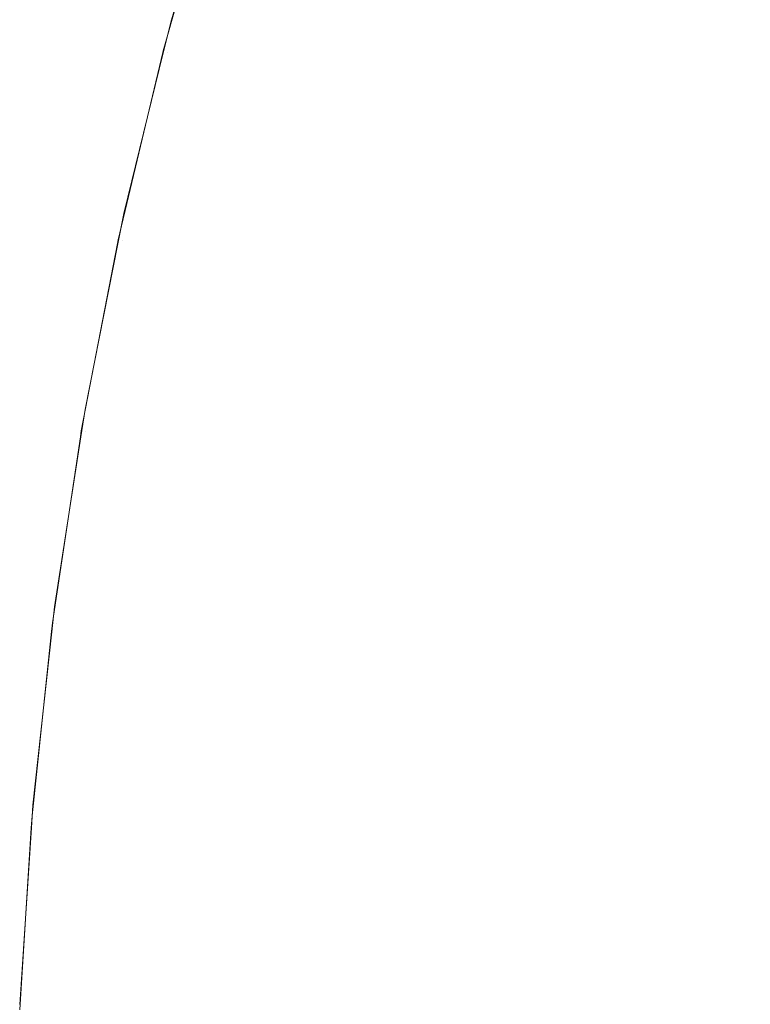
# Model space of a CAD drawing. Header units: centimetres. Extents: x -26 to 27.3, y -25.9 to -24.1.
# Tile 31 of 224: x -26.0174 to -26.0014, y -24.1555 to -24.134. Entities that reach past the tile are written whole.
import ezdxf

# ---------------------------------------------------------------- set-up
doc = ezdxf.new("R2010")
doc.units = ezdxf.units.CM
doc.header["$LTSCALE"] = 2.54
doc.layers.add('Lucido design-1', color=7, linetype='Continuous')

# ---------------------------------------------------------------- blocks, each defined once
blk = doc.blocks.new('Gruppo-7-1')
at = {"color": 7, "linetype": 'Continuous', "lineweight": 9}
for points, invisible_edges in [([(-26.013083, -24.130605, 1182.322727), (-26.014075, -24.134006, 1182.322727), (-26.014029, -24.134018, 1182.325802), (-26.012809, -24.129832, 1182.325802)], 14), ([(-26.013823, -24.134074, 1182.329948), (-26.012605, -24.129896, 1182.329948), (-26.012809, -24.129832, 1182.325802), (-26.014029, -24.134018, 1182.325802)], 15), ([(-26.01345, -24.134174, 1182.334084), (-26.012237, -24.130012, 1182.334084), (-26.012605, -24.129896, 1182.329948), (-26.013823, -24.134074, 1182.329948)], 15), ([(-26.012911, -24.134318, 1182.338205), (-26.011704, -24.13018, 1182.338205), (-26.012237, -24.130012, 1182.334084), (-26.01345, -24.134174, 1182.334084)], 15), ([(-26.003323, -24.1336, 1181.678678), (-26.00213, -24.12998, 1181.678678), (-26.000354, -24.130608, 1181.67503), (-26.001522, -24.134151, 1181.67503)], 15), ([(-26.012206, -24.134507, 1182.342302), (-26.011009, -24.130399, 1182.342302), (-26.011704, -24.13018, 1182.338205), (-26.012911, -24.134318, 1182.338205)], 15), ([(-26.011336, -24.13474, 1182.346369), (-26.01015, -24.13067, 1182.346369), (-26.011009, -24.130399, 1182.342302), (-26.012206, -24.134507, 1182.342302)], 15), ([(-26.013097, -24.130601, 1181.722727), (-26.014255, -24.13469, 1181.722727), (-26.014075, -24.134006, 1182.322727)], 10), ([(-26.014255, -24.13469, 1181.722727), (-26.013099, -24.130606, 1181.722727), (-26.013008, -24.130634, 1181.718367), (-26.014163, -24.134714, 1181.718367)], 14), ([(-26.014163, -24.134714, 1181.718367), (-26.013008, -24.130634, 1181.718367), (-26.012753, -24.130712, 1181.714235), (-26.013906, -24.134781, 1181.714235)], 15), ([(-26.013906, -24.134781, 1181.714235), (-26.012753, -24.130712, 1181.714235), (-26.012336, -24.130839, 1181.71012), (-26.013483, -24.134891, 1181.71012)], 15), ([(-26.010303, -24.135017, 1182.350399), (-26.00913, -24.130992, 1182.350399), (-26.01015, -24.13067, 1182.346369), (-26.011336, -24.13474, 1182.346369)], 15), ([(-26.001522, -24.134151, 1181.67503), (-26.000354, -24.130608, 1181.67503), (-25.99844, -24.131284, 1181.671466), (-25.999581, -24.134746, 1181.671466)], 15), ([(-26.013483, -24.134891, 1181.71012), (-26.012336, -24.130839, 1181.71012), (-26.011757, -24.131017, 1181.706031), (-26.012897, -24.135044, 1181.706031)], 15), ([(-26.012897, -24.135044, 1181.706031), (-26.011757, -24.131017, 1181.706031), (-26.011017, -24.131243, 1181.701974), (-26.012148, -24.135239, 1181.701974)], 15), ([(-26.009107, -24.135337, 1182.354384), (-26.007949, -24.131364, 1182.354384), (-26.00913, -24.130992, 1182.350399), (-26.010303, -24.135017, 1182.350399)], 15), ([(-26.012148, -24.135239, 1181.701974), (-26.011017, -24.131243, 1181.701974), (-26.010119, -24.131518, 1181.697955), (-26.011239, -24.135476, 1181.697955)], 15), ([(-26.00775, -24.135701, 1182.358317), (-26.006609, -24.131786, 1182.358317), (-26.007949, -24.131364, 1182.354384), (-26.009107, -24.135337, 1182.354384)], 15), ([(-26.011239, -24.135476, 1181.697955), (-26.010119, -24.131518, 1181.697955), (-26.009063, -24.131842, 1181.693983), (-26.010171, -24.135754, 1181.693983)], 15), ([(-26.006234, -24.136107, 1182.362192), (-26.005113, -24.132258, 1182.362192), (-26.006609, -24.131786, 1182.358317), (-26.00775, -24.135701, 1182.358317)], 15), ([(-26.010171, -24.135754, 1181.693983), (-26.009063, -24.131842, 1181.693983), (-26.007854, -24.132212, 1181.690062), (-26.008947, -24.136072, 1181.690062)], 15), ([(-26.008947, -24.136072, 1181.690062), (-26.007854, -24.132212, 1181.690062), (-26.006492, -24.132629, 1181.6862), (-26.007568, -24.136431, 1181.6862)], 15), ([(-26.004562, -24.136555, 1182.366002), (-26.003461, -24.132779, 1182.366002), (-26.005113, -24.132258, 1182.362192), (-26.006234, -24.136107, 1182.362192)], 15), ([(-26.007568, -24.136431, 1181.6862), (-26.006492, -24.132629, 1181.6862), (-26.00498, -24.133092, 1181.682403), (-26.006039, -24.13683, 1181.682403)], 15), ([(-26.002735, -24.137044, 1182.369739), (-26.001658, -24.133348, 1182.369739), (-26.003461, -24.132779, 1182.366002), (-26.004562, -24.136555, 1182.366002)], 15), ([(-26.006039, -24.13683, 1181.682403), (-26.00498, -24.133092, 1181.682403), (-26.003323, -24.1336, 1181.678678), (-26.004361, -24.137266, 1181.678678)], 15), ([(-26.000757, -24.137575, 1182.373397), (-25.999704, -24.133963, 1182.373397), (-26.001658, -24.133348, 1182.369739), (-26.002735, -24.137044, 1182.369739)], 15), ([(-26.004361, -24.137266, 1181.678678), (-26.003323, -24.1336, 1181.678678), (-26.001522, -24.134151, 1181.67503), (-26.002538, -24.137741, 1181.67503)], 15), ([(-26.014251, -24.134727, 1182.322727), (-26.015112, -24.138244, 1182.322727), (-26.015065, -24.138254, 1182.325802), (-26.014029, -24.134018, 1182.325802)], 14), ([(-26.014857, -24.138301, 1182.329948), (-26.013823, -24.134074, 1182.329948), (-26.014029, -24.134018, 1182.325802), (-26.015065, -24.138254, 1182.325802)], 15), ([(-26.01448, -24.138384, 1182.334084), (-26.01345, -24.134174, 1182.334084), (-26.013823, -24.134074, 1182.329948), (-26.014857, -24.138301, 1182.329948)], 15), ([(-26.013935, -24.138505, 1182.338205), (-26.012911, -24.134318, 1182.338205), (-26.01345, -24.134174, 1182.334084), (-26.01448, -24.138384, 1182.334084)], 15), ([(-26.014255, -24.13469, 1181.722727), (-26.014263, -24.134724, 1181.722727), (-26.014251, -24.134727, 1182.322727), (-26.014075, -24.134006, 1182.322727)], 10), ([(-26.014029, -24.134018, 1182.325802), (-26.014075, -24.134006, 1182.322727), (-26.014251, -24.134727, 1182.322727)], 9), ([(-26.002538, -24.137741, 1181.67503), (-26.001522, -24.134151, 1181.67503), (-25.999581, -24.134746, 1181.671466), (-26.000574, -24.138253, 1181.671466)], 15), ([(-26.013223, -24.138663, 1182.342302), (-26.012206, -24.134507, 1182.342302), (-26.012911, -24.134318, 1182.338205), (-26.013935, -24.138505, 1182.338205)], 15), ([(-26.012344, -24.138858, 1182.346369), (-26.011336, -24.13474, 1182.346369), (-26.012206, -24.134507, 1182.342302), (-26.013223, -24.138663, 1182.342302)], 15), ([(-26.014163, -24.134714, 1181.718367), (-26.015145, -24.13884, 1181.718367), (-26.015238, -24.13882, 1181.722727), (-26.014263, -24.134724, 1181.722727)], 11), ([(-26.014263, -24.134724, 1181.722727), (-26.015238, -24.13882, 1181.722727), (-26.015112, -24.138244, 1182.322727)], 10), ([(-26.015145, -24.13884, 1181.718367), (-26.014163, -24.134714, 1181.718367), (-26.013906, -24.134781, 1181.714235), (-26.014884, -24.138896, 1181.714235)], 15), ([(-26.015112, -24.138244, 1182.322727), (-26.014251, -24.134727, 1182.322727), (-26.014263, -24.134724, 1181.722727)], 10), ([(-26.014884, -24.138896, 1181.714235), (-26.013906, -24.134781, 1181.714235), (-26.013483, -24.134891, 1181.71012), (-26.014458, -24.138988, 1181.71012)], 15), ([(-26.014263, -24.134724, 1181.722727), (-26.014255, -24.13469, 1181.722727), (-26.014163, -24.134714, 1181.718367)], 10), ([(-26.011299, -24.139089, 1182.350399), (-26.010303, -24.135017, 1182.350399), (-26.011336, -24.13474, 1182.346369), (-26.012344, -24.138858, 1182.346369)], 15), ([(-26.014458, -24.138988, 1181.71012), (-26.013483, -24.134891, 1181.71012), (-26.012897, -24.135044, 1181.706031), (-26.013865, -24.139116, 1181.706031)], 15), ([(-26.010091, -24.139357, 1182.354384), (-26.009107, -24.135337, 1182.354384), (-26.010303, -24.135017, 1182.350399), (-26.011299, -24.139089, 1182.350399)], 15), ([(-26.013865, -24.139116, 1181.706031), (-26.012897, -24.135044, 1181.706031), (-26.012148, -24.135239, 1181.701974), (-26.013109, -24.139279, 1181.701974)], 15), ([(-26.013109, -24.139279, 1181.701974), (-26.012148, -24.135239, 1181.701974), (-26.011239, -24.135476, 1181.697955), (-26.012191, -24.139477, 1181.697955)], 15), ([(-26.008719, -24.139661, 1182.358317), (-26.00775, -24.135701, 1182.358317), (-26.009107, -24.135337, 1182.354384), (-26.010091, -24.139357, 1182.354384)], 15), ([(-26.012191, -24.139477, 1181.697955), (-26.011239, -24.135476, 1181.697955), (-26.010171, -24.135754, 1181.693983), (-26.011112, -24.139709, 1181.693983)], 15), ([(-26.011112, -24.139709, 1181.693983), (-26.010171, -24.135754, 1181.693983), (-26.008947, -24.136072, 1181.690062), (-26.009875, -24.139976, 1181.690062)], 15), ([(-26.007187, -24.140001, 1182.362192), (-26.006234, -24.136107, 1182.362192), (-26.00775, -24.135701, 1182.358317), (-26.008719, -24.139661, 1182.358317)], 15), ([(-26.009875, -24.139976, 1181.690062), (-26.008947, -24.136072, 1181.690062), (-26.007568, -24.136431, 1181.6862), (-26.008483, -24.140276, 1181.6862)], 15), ([(-26.005497, -24.140376, 1182.366002), (-26.004562, -24.136555, 1182.366002), (-26.006234, -24.136107, 1182.362192), (-26.007187, -24.140001, 1182.362192)], 15), ([(-26.008483, -24.140276, 1181.6862), (-26.007568, -24.136431, 1181.6862), (-26.006039, -24.13683, 1181.682403), (-26.006938, -24.140609, 1181.682403)], 15), ([(-26.00365, -24.140785, 1182.369739), (-26.002735, -24.137044, 1182.369739), (-26.004562, -24.136555, 1182.366002), (-26.005497, -24.140376, 1182.366002)], 15), ([(-26.006938, -24.140609, 1181.682403), (-26.006039, -24.13683, 1181.682403), (-26.004361, -24.137266, 1181.678678), (-26.005243, -24.140974, 1181.678678)], 15), ([(-26.001651, -24.141228, 1182.373397), (-26.000757, -24.137575, 1182.373397), (-26.002735, -24.137044, 1182.369739), (-26.00365, -24.140785, 1182.369739)], 15), ([(-26.005243, -24.140974, 1181.678678), (-26.004361, -24.137266, 1181.678678), (-26.002538, -24.137741, 1181.67503), (-26.003401, -24.141371, 1181.67503)], 15), ([(-25.999501, -24.141705, 1182.376969), (-25.99863, -24.138144, 1182.376969), (-26.000757, -24.137575, 1182.373397), (-26.001651, -24.141228, 1182.373397)], 15), ([(-26.003401, -24.141371, 1181.67503), (-26.002538, -24.137741, 1181.67503), (-26.000574, -24.138253, 1181.671466), (-26.001417, -24.141799, 1181.671466)], 15), ([(-26.015242, -24.138902, 1182.322727), (-26.015963, -24.142523, 1182.322727), (-26.015916, -24.142531, 1182.325802), (-26.015065, -24.138254, 1182.325802)], 14), ([(-26.015706, -24.142569, 1182.329948), (-26.014857, -24.138301, 1182.329948), (-26.015065, -24.138254, 1182.325802), (-26.015916, -24.142531, 1182.325802)], 15), ([(-26.015238, -24.13882, 1181.722727), (-26.015253, -24.138899, 1181.722727), (-26.015242, -24.138902, 1182.322727), (-26.015112, -24.138244, 1182.322727)], 10), ([(-26.015065, -24.138254, 1182.325802), (-26.015112, -24.138244, 1182.322727), (-26.015242, -24.138902, 1182.322727)], 9), ([(-26.001417, -24.141799, 1181.671466), (-26.000574, -24.138253, 1181.671466), (-25.998471, -24.1388, 1181.667991), (-25.999293, -24.142256, 1181.667991)], 15), ([(-26.015326, -24.142636, 1182.334084), (-26.01448, -24.138384, 1182.334084), (-26.014857, -24.138301, 1182.329948), (-26.015706, -24.142569, 1182.329948)], 15), ([(-26.014776, -24.142732, 1182.338205), (-26.013935, -24.138505, 1182.338205), (-26.01448, -24.138384, 1182.334084), (-26.015326, -24.142636, 1182.334084)], 15), ([(-26.014058, -24.142859, 1182.342302), (-26.013223, -24.138663, 1182.342302), (-26.013935, -24.138505, 1182.338205), (-26.014776, -24.142732, 1182.338205)], 15), ([(-26.013171, -24.143015, 1182.346369), (-26.012344, -24.138858, 1182.346369), (-26.013223, -24.138663, 1182.342302), (-26.014058, -24.142859, 1182.342302)], 15), ([(-26.015145, -24.13884, 1181.718367), (-26.01595, -24.143004, 1181.718367), (-26.016044, -24.142988, 1181.722727), (-26.015253, -24.138899, 1181.722727)], 11), ([(-26.015253, -24.138899, 1181.722727), (-26.016044, -24.142988, 1181.722727), (-26.015963, -24.142523, 1182.322727)], 10), ([(-26.015963, -24.142523, 1182.322727), (-26.015242, -24.138902, 1182.322727), (-26.015253, -24.138899, 1181.722727)], 10), ([(-26.01595, -24.143004, 1181.718367), (-26.015145, -24.13884, 1181.718367), (-26.014884, -24.138896, 1181.714235), (-26.015688, -24.143049, 1181.714235)], 15), ([(-26.015688, -24.143049, 1181.714235), (-26.014884, -24.138896, 1181.714235), (-26.014458, -24.138988, 1181.71012), (-26.015257, -24.143123, 1181.71012)], 15), ([(-26.015253, -24.138899, 1181.722727), (-26.015238, -24.13882, 1181.722727), (-26.015145, -24.13884, 1181.718367)], 10), ([(-26.012117, -24.143201, 1182.350399), (-26.011299, -24.139089, 1182.350399), (-26.012344, -24.138858, 1182.346369), (-26.013171, -24.143015, 1182.346369)], 15), ([(-26.015257, -24.143123, 1181.71012), (-26.014458, -24.138988, 1181.71012), (-26.013865, -24.139116, 1181.706031), (-26.01466, -24.143225, 1181.706031)], 15), ([(-26.01466, -24.143225, 1181.706031), (-26.013865, -24.139116, 1181.706031), (-26.013109, -24.139279, 1181.701974), (-26.013898, -24.143356, 1181.701974)], 15), ([(-26.010898, -24.143416, 1182.354384), (-26.010091, -24.139357, 1182.354384), (-26.011299, -24.139089, 1182.350399), (-26.012117, -24.143201, 1182.350399)], 15), ([(-26.013898, -24.143356, 1181.701974), (-26.013109, -24.139279, 1181.701974), (-26.012191, -24.139477, 1181.697955), (-26.012972, -24.143515, 1181.697955)], 15), ([(-26.012972, -24.143515, 1181.697955), (-26.012191, -24.139477, 1181.697955), (-26.011112, -24.139709, 1181.693983), (-26.011884, -24.143701, 1181.693983)], 15), ([(-26.009515, -24.14366, 1182.358317), (-26.008719, -24.139661, 1182.358317), (-26.010091, -24.139357, 1182.354384), (-26.010898, -24.143416, 1182.354384)], 15), ([(-26.011884, -24.143701, 1181.693983), (-26.011112, -24.139709, 1181.693983), (-26.009875, -24.139976, 1181.690062), (-26.010637, -24.143915, 1181.690062)], 15), ([(-26.007969, -24.143933, 1182.362192), (-26.007187, -24.140001, 1182.362192), (-26.008719, -24.139661, 1182.358317), (-26.009515, -24.14366, 1182.358317)], 15), ([(-26.010637, -24.143915, 1181.690062), (-26.009875, -24.139976, 1181.690062), (-26.008483, -24.140276, 1181.6862), (-26.009233, -24.144156, 1181.6862)], 15), ([(-26.006264, -24.144233, 1182.366002), (-26.005497, -24.140376, 1182.366002), (-26.007187, -24.140001, 1182.362192), (-26.007969, -24.143933, 1182.362192)], 15), ([(-26.009233, -24.144156, 1181.6862), (-26.008483, -24.140276, 1181.6862), (-26.006938, -24.140609, 1181.682403), (-26.007675, -24.144423, 1181.682403)], 15), ([(-26.004402, -24.144562, 1182.369739), (-26.00365, -24.140785, 1182.369739), (-26.005497, -24.140376, 1182.366002), (-26.006264, -24.144233, 1182.366002)], 15), ([(-26.007675, -24.144423, 1181.682403), (-26.006938, -24.140609, 1181.682403), (-26.005243, -24.140974, 1181.678678), (-26.005966, -24.144716, 1181.678678)], 15), ([(-26.002385, -24.144917, 1182.373397), (-26.001651, -24.141228, 1182.373397), (-26.00365, -24.140785, 1182.369739), (-26.004402, -24.144562, 1182.369739)], 15), ([(-26.005966, -24.144716, 1181.678678), (-26.005243, -24.140974, 1181.678678), (-26.003401, -24.141371, 1181.67503), (-26.00411, -24.145034, 1181.67503)], 15), ([(-26.000217, -24.1453, 1182.376969), (-25.999501, -24.141705, 1182.376969), (-26.001651, -24.141228, 1182.373397), (-26.002385, -24.144917, 1182.373397)], 15), ([(-26.00411, -24.145034, 1181.67503), (-26.003401, -24.141371, 1181.67503), (-26.001417, -24.141799, 1181.671466), (-26.002109, -24.145377, 1181.671466)], 15), ([(-26.002109, -24.145377, 1181.671466), (-26.001417, -24.141799, 1181.671466), (-25.999293, -24.142256, 1181.667991), (-25.999968, -24.145744, 1181.667991)], 15), ([(-26.016055, -24.143122, 1182.322727), (-26.016627, -24.146835, 1182.322727), (-26.01658, -24.146842, 1182.325802), (-26.015916, -24.142531, 1182.325802)], 14), ([(-26.016368, -24.146869, 1182.329948), (-26.015706, -24.142569, 1182.329948), (-26.015916, -24.142531, 1182.325802), (-26.01658, -24.146842, 1182.325802)], 15), ([(-26.016044, -24.142988, 1181.722727), (-26.016063, -24.14312, 1181.722727), (-26.016055, -24.143122, 1182.322727), (-26.015963, -24.142523, 1182.322727)], 10), ([(-26.015916, -24.142531, 1182.325802), (-26.015963, -24.142523, 1182.322727), (-26.016055, -24.143122, 1182.322727)], 9), ([(-26.015985, -24.14692, 1182.334084), (-26.015326, -24.142636, 1182.334084), (-26.015706, -24.142569, 1182.329948), (-26.016368, -24.146869, 1182.329948)], 15), ([(-26.015432, -24.146993, 1182.338205), (-26.014776, -24.142732, 1182.338205), (-26.015326, -24.142636, 1182.334084), (-26.015985, -24.14692, 1182.334084)], 15), ([(-26.014708, -24.147088, 1182.342302), (-26.014058, -24.142859, 1182.342302), (-26.014776, -24.142732, 1182.338205), (-26.015432, -24.146993, 1182.338205)], 15), ([(-26.016063, -24.14312, 1181.722727), (-26.016044, -24.142988, 1181.722727), (-26.01595, -24.143004, 1181.718367)], 10), ([(-26.013816, -24.147205, 1182.346369), (-26.013171, -24.143015, 1182.346369), (-26.014058, -24.142859, 1182.342302), (-26.014708, -24.147088, 1182.342302)], 15), ([(-26.01595, -24.143004, 1181.718367), (-26.016578, -24.147198, 1181.718367), (-26.016672, -24.147186, 1181.722727), (-26.016063, -24.14312, 1181.722727)], 11), ([(-26.016627, -24.146835, 1182.322727), (-26.016055, -24.143122, 1182.322727), (-26.016063, -24.14312, 1181.722727), (-26.016672, -24.147186, 1181.722727)], 10), ([(-26.016578, -24.147198, 1181.718367), (-26.01595, -24.143004, 1181.718367), (-26.015688, -24.143049, 1181.714235), (-26.016314, -24.147232, 1181.714235)], 15), ([(-26.016314, -24.147232, 1181.714235), (-26.015688, -24.143049, 1181.714235), (-26.015257, -24.143123, 1181.71012), (-26.015881, -24.147288, 1181.71012)], 15), ([(-26.015881, -24.147288, 1181.71012), (-26.015257, -24.143123, 1181.71012), (-26.01466, -24.143225, 1181.706031), (-26.01528, -24.147364, 1181.706031)], 15), ([(-26.012755, -24.147345, 1182.350399), (-26.012117, -24.143201, 1182.350399), (-26.013171, -24.143015, 1182.346369), (-26.013816, -24.147205, 1182.346369)], 15), ([(-26.011528, -24.147507, 1182.354384), (-26.010898, -24.143416, 1182.354384), (-26.012117, -24.143201, 1182.350399), (-26.012755, -24.147345, 1182.350399)], 15), ([(-26.01528, -24.147364, 1181.706031), (-26.01466, -24.143225, 1181.706031), (-26.013898, -24.143356, 1181.701974), (-26.014513, -24.147463, 1181.701974)], 15), ([(-26.014513, -24.147463, 1181.701974), (-26.013898, -24.143356, 1181.701974), (-26.012972, -24.143515, 1181.697955), (-26.013581, -24.147582, 1181.697955)], 15), ([(-26.010135, -24.14769, 1182.358317), (-26.009515, -24.14366, 1182.358317), (-26.010898, -24.143416, 1182.354384), (-26.011528, -24.147507, 1182.354384)], 15), ([(-26.013581, -24.147582, 1181.697955), (-26.012972, -24.143515, 1181.697955), (-26.011884, -24.143701, 1181.693983), (-26.012486, -24.147722, 1181.693983)], 15), ([(-26.012486, -24.147722, 1181.693983), (-26.011884, -24.143701, 1181.693983), (-26.010637, -24.143915, 1181.690062), (-26.011231, -24.147883, 1181.690062)], 15), ([(-26.008579, -24.147895, 1182.362192), (-26.007969, -24.143933, 1182.362192), (-26.009515, -24.14366, 1182.358317), (-26.010135, -24.14769, 1182.358317)], 15), ([(-26.011231, -24.147883, 1181.690062), (-26.010637, -24.143915, 1181.690062), (-26.009233, -24.144156, 1181.6862), (-26.009818, -24.148064, 1181.6862)], 15), ([(-26.006862, -24.148121, 1182.366002), (-26.006264, -24.144233, 1182.366002), (-26.007969, -24.143933, 1182.362192), (-26.008579, -24.147895, 1182.362192)], 15), ([(-26.009818, -24.148064, 1181.6862), (-26.009233, -24.144156, 1181.6862), (-26.007675, -24.144423, 1181.682403), (-26.00825, -24.148265, 1181.682403)], 15), ([(-26.004987, -24.148368, 1182.369739), (-26.004402, -24.144562, 1182.369739), (-26.006264, -24.144233, 1182.366002), (-26.006862, -24.148121, 1182.366002)], 15), ([(-26.00825, -24.148265, 1181.682403), (-26.007675, -24.144423, 1181.682403), (-26.005966, -24.144716, 1181.678678), (-26.006531, -24.148485, 1181.678678)], 15), ([(-26.006531, -24.148485, 1181.678678), (-26.005966, -24.144716, 1181.678678), (-26.00411, -24.145034, 1181.67503), (-26.004662, -24.148724, 1181.67503)], 15), ([(-26.002957, -24.148635, 1182.373397), (-26.002385, -24.144917, 1182.373397), (-26.004402, -24.144562, 1182.369739), (-26.004987, -24.148368, 1182.369739)], 15), ([(-26.000774, -24.148922, 1182.376969), (-26.000217, -24.1453, 1182.376969), (-26.002385, -24.144917, 1182.373397), (-26.002957, -24.148635, 1182.373397)], 15), ([(-26.004662, -24.148724, 1181.67503), (-26.00411, -24.145034, 1181.67503), (-26.002109, -24.145377, 1181.671466), (-26.002649, -24.148982, 1181.671466)], 15), ([(-26.002649, -24.148982, 1181.671466), (-26.002109, -24.145377, 1181.671466), (-25.999968, -24.145744, 1181.667991), (-26.000494, -24.149258, 1181.667991)], 15), ([(-26.016686, -24.14738, 1182.322727), (-26.017102, -24.151172, 1182.322727), (-26.017054, -24.151177, 1182.325802), (-26.01658, -24.146842, 1182.325802)], 14), ([(-26.016842, -24.151195, 1182.329948), (-26.016368, -24.146869, 1182.329948), (-26.01658, -24.146842, 1182.325802), (-26.017054, -24.151177, 1182.325802)], 15), ([(-26.016672, -24.147186, 1181.722727), (-26.016693, -24.147379, 1181.722727), (-26.016686, -24.14738, 1182.322727), (-26.016627, -24.146835, 1182.322727)], 10), ([(-26.01658, -24.146842, 1182.325802), (-26.016627, -24.146835, 1182.322727), (-26.016686, -24.14738, 1182.322727)], 9), ([(-26.016457, -24.151229, 1182.334084), (-26.015985, -24.14692, 1182.334084), (-26.016368, -24.146869, 1182.329948), (-26.016842, -24.151195, 1182.329948)], 15), ([(-26.015901, -24.151277, 1182.338205), (-26.015432, -24.146993, 1182.338205), (-26.015985, -24.14692, 1182.334084), (-26.016457, -24.151229, 1182.334084)], 15), ([(-26.015174, -24.151341, 1182.342302), (-26.014708, -24.147088, 1182.342302), (-26.015432, -24.146993, 1182.338205), (-26.015901, -24.151277, 1182.338205)], 15), ([(-26.016578, -24.147198, 1181.718367), (-26.017027, -24.151415, 1181.718367), (-26.017122, -24.151407, 1181.722727), (-26.016693, -24.147379, 1181.722727)], 11), ([(-26.017027, -24.151415, 1181.718367), (-26.016578, -24.147198, 1181.718367), (-26.016314, -24.147232, 1181.714235), (-26.016762, -24.151438, 1181.714235)], 15), ([(-26.016762, -24.151438, 1181.714235), (-26.016314, -24.147232, 1181.714235), (-26.015881, -24.147288, 1181.71012), (-26.016327, -24.151475, 1181.71012)], 15), ([(-26.016693, -24.147379, 1181.722727), (-26.016672, -24.147186, 1181.722727), (-26.016578, -24.147198, 1181.718367)], 10), ([(-26.016327, -24.151475, 1181.71012), (-26.015881, -24.147288, 1181.71012), (-26.01528, -24.147364, 1181.706031), (-26.015723, -24.151526, 1181.706031)], 15), ([(-26.014277, -24.151419, 1182.346369), (-26.013816, -24.147205, 1182.346369), (-26.014708, -24.147088, 1182.342302), (-26.015174, -24.151341, 1182.342302)], 15), ([(-26.013212, -24.151513, 1182.350399), (-26.012755, -24.147345, 1182.350399), (-26.013816, -24.147205, 1182.346369), (-26.014277, -24.151419, 1182.346369)], 15), ([(-26.017102, -24.151172, 1182.322727), (-26.016686, -24.14738, 1182.322727), (-26.016693, -24.147379, 1181.722727), (-26.017122, -24.151407, 1181.722727)], 10), ([(-26.015723, -24.151526, 1181.706031), (-26.01528, -24.147364, 1181.706031), (-26.014513, -24.147463, 1181.701974), (-26.014952, -24.151592, 1181.701974)], 15), ([(-26.014952, -24.151592, 1181.701974), (-26.014513, -24.147463, 1181.701974), (-26.013581, -24.147582, 1181.697955), (-26.014016, -24.151672, 1181.697955)], 15), ([(-26.011978, -24.151621, 1182.354384), (-26.011528, -24.147507, 1182.354384), (-26.012755, -24.147345, 1182.350399), (-26.013212, -24.151513, 1182.350399)], 15), ([(-26.010579, -24.151743, 1182.358317), (-26.010135, -24.14769, 1182.358317), (-26.011528, -24.147507, 1182.354384), (-26.011978, -24.151621, 1182.354384)], 15), ([(-26.014016, -24.151672, 1181.697955), (-26.013581, -24.147582, 1181.697955), (-26.012486, -24.147722, 1181.693983), (-26.012917, -24.151765, 1181.693983)], 15), ([(-26.012917, -24.151765, 1181.693983), (-26.012486, -24.147722, 1181.693983), (-26.011231, -24.147883, 1181.690062), (-26.011656, -24.151873, 1181.690062)], 15), ([(-26.009016, -24.15188, 1182.362192), (-26.008579, -24.147895, 1182.362192), (-26.010135, -24.14769, 1182.358317), (-26.010579, -24.151743, 1182.358317)], 15), ([(-26.011656, -24.151873, 1181.690062), (-26.011231, -24.147883, 1181.690062), (-26.009818, -24.148064, 1181.6862), (-26.010237, -24.151993, 1181.6862)], 15), ([(-26.007291, -24.152031, 1182.366002), (-26.006862, -24.148121, 1182.366002), (-26.008579, -24.147895, 1182.362192), (-26.009016, -24.15188, 1182.362192)], 15), ([(-26.010237, -24.151993, 1181.6862), (-26.009818, -24.148064, 1181.6862), (-26.00825, -24.148265, 1181.682403), (-26.008662, -24.152127, 1181.682403)], 15), ([(-26.005407, -24.152196, 1182.369739), (-26.004987, -24.148368, 1182.369739), (-26.006862, -24.148121, 1182.366002), (-26.007291, -24.152031, 1182.366002)], 15), ([(-26.008662, -24.152127, 1181.682403), (-26.00825, -24.148265, 1181.682403), (-26.006531, -24.148485, 1181.678678), (-26.006934, -24.152274, 1181.678678)], 15), ([(-26.003366, -24.152374, 1182.373397), (-26.002957, -24.148635, 1182.373397), (-26.004987, -24.148368, 1182.369739), (-26.005407, -24.152196, 1182.369739)], 15), ([(-26.006934, -24.152274, 1181.678678), (-26.006531, -24.148485, 1181.678678), (-26.004662, -24.148724, 1181.67503), (-26.005058, -24.152434, 1181.67503)], 15), ([(-26.005058, -24.152434, 1181.67503), (-26.004662, -24.148724, 1181.67503), (-26.002649, -24.148982, 1181.671466), (-26.003035, -24.152606, 1181.671466)], 15), ([(-26.001173, -24.152566, 1182.376969), (-26.000774, -24.148922, 1182.376969), (-26.002957, -24.148635, 1182.373397), (-26.003366, -24.152374, 1182.373397)], 15), ([(-26.003035, -24.152606, 1181.671466), (-26.002649, -24.148982, 1181.671466), (-26.000494, -24.149258, 1181.667991), (-26.00087, -24.152791, 1181.667991)], 15), ([(-26.017134, -24.151669, 1182.322727), (-26.017387, -24.155526, 1182.322727), (-26.01734, -24.155528, 1182.325802), (-26.017054, -24.151177, 1182.325802)], 14), ([(-26.017126, -24.155537, 1182.329948), (-26.016842, -24.151195, 1182.329948), (-26.017054, -24.151177, 1182.325802), (-26.01734, -24.155528, 1182.325802)], 15), ([(-26.017122, -24.151407, 1181.722727), (-26.017138, -24.151669, 1181.722727), (-26.017134, -24.151669, 1182.322727), (-26.017102, -24.151172, 1182.322727)], 10), ([(-26.017054, -24.151177, 1182.325802), (-26.017102, -24.151172, 1182.322727), (-26.017134, -24.151669, 1182.322727)], 9), ([(-26.01674, -24.155554, 1182.334084), (-26.016457, -24.151229, 1182.334084), (-26.016842, -24.151195, 1182.329948), (-26.017126, -24.155537, 1182.329948)], 15), ([(-26.016183, -24.155579, 1182.338205), (-26.015901, -24.151277, 1182.338205), (-26.016457, -24.151229, 1182.334084), (-26.01674, -24.155554, 1182.334084)], 15), ([(-26.015454, -24.15561, 1182.342302), (-26.015174, -24.151341, 1182.342302), (-26.015901, -24.151277, 1182.338205), (-26.016183, -24.155579, 1182.338205)], 15), ([(-26.014555, -24.15565, 1182.346369), (-26.014277, -24.151419, 1182.346369), (-26.015174, -24.151341, 1182.342302), (-26.015454, -24.15561, 1182.342302)], 15), ([(-26.017027, -24.151415, 1181.718367), (-26.017297, -24.155648, 1181.718367), (-26.017392, -24.155644, 1181.722727), (-26.017138, -24.151669, 1181.722727)], 11), ([(-26.017297, -24.155648, 1181.718367), (-26.017027, -24.151415, 1181.718367), (-26.016762, -24.151438, 1181.714235), (-26.017031, -24.155659, 1181.714235)], 15), ([(-26.017138, -24.151669, 1181.722727), (-26.017122, -24.151407, 1181.722727), (-26.017027, -24.151415, 1181.718367)], 10), ([(-26.017031, -24.155659, 1181.714235), (-26.016762, -24.151438, 1181.714235), (-26.016327, -24.151475, 1181.71012), (-26.016595, -24.155678, 1181.71012)], 15), ([(-26.016595, -24.155678, 1181.71012), (-26.016327, -24.151475, 1181.71012), (-26.015723, -24.151526, 1181.706031), (-26.01599, -24.155703, 1181.706031)], 15), ([(-26.01599, -24.155703, 1181.706031), (-26.015723, -24.151526, 1181.706031), (-26.014952, -24.151592, 1181.701974), (-26.015217, -24.155736, 1181.701974)], 15), ([(-26.015217, -24.155736, 1181.701974), (-26.014952, -24.151592, 1181.701974), (-26.014016, -24.151672, 1181.697955), (-26.014278, -24.155776, 1181.697955)], 15), ([(-26.013486, -24.155696, 1182.350399), (-26.013212, -24.151513, 1182.350399), (-26.014277, -24.151419, 1182.346369), (-26.014555, -24.15565, 1182.346369)], 15), ([(-26.012249, -24.15575, 1182.354384), (-26.011978, -24.151621, 1182.354384), (-26.013212, -24.151513, 1182.350399), (-26.013486, -24.155696, 1182.350399)], 15), ([(-26.017387, -24.155526, 1182.322727), (-26.017134, -24.151669, 1182.322727), (-26.017138, -24.151669, 1181.722727), (-26.017392, -24.155644, 1181.722727)], 10), ([(-26.014278, -24.155776, 1181.697955), (-26.014016, -24.151672, 1181.697955), (-26.012917, -24.151765, 1181.693983), (-26.013175, -24.155823, 1181.693983)], 15), ([(-26.013175, -24.155823, 1181.693983), (-26.012917, -24.151765, 1181.693983), (-26.011656, -24.151873, 1181.690062), (-26.011911, -24.155877, 1181.690062)], 15), ([(-26.010845, -24.155812, 1182.358317), (-26.010579, -24.151743, 1182.358317), (-26.011978, -24.151621, 1182.354384), (-26.012249, -24.15575, 1182.354384)], 15), ([(-26.009278, -24.15588, 1182.362192), (-26.009016, -24.15188, 1182.362192), (-26.010579, -24.151743, 1182.358317), (-26.010845, -24.155812, 1182.358317)], 15), ([(-26.011911, -24.155877, 1181.690062), (-26.011656, -24.151873, 1181.690062), (-26.010237, -24.151993, 1181.6862), (-26.010488, -24.155937, 1181.6862)], 15), ([(-26.010488, -24.155937, 1181.6862), (-26.010237, -24.151993, 1181.6862), (-26.008662, -24.152127, 1181.682403), (-26.008909, -24.156004, 1181.682403)], 15), ([(-26.007548, -24.155956, 1182.366002), (-26.007291, -24.152031, 1182.366002), (-26.009016, -24.15188, 1182.362192), (-26.009278, -24.15588, 1182.362192)], 15), ([(-26.005659, -24.156038, 1182.369739), (-26.005407, -24.152196, 1182.369739), (-26.007291, -24.152031, 1182.366002), (-26.007548, -24.155956, 1182.366002)], 15), ([(-26.008909, -24.156004, 1181.682403), (-26.008662, -24.152127, 1181.682403), (-26.006934, -24.152274, 1181.678678), (-26.007177, -24.156078, 1181.678678)], 15), ([(-26.003612, -24.156127, 1182.373397), (-26.003366, -24.152374, 1182.373397), (-26.005407, -24.152196, 1182.369739), (-26.005659, -24.156038, 1182.369739)], 15), ([(-26.007177, -24.156078, 1181.678678), (-26.006934, -24.152274, 1181.678678), (-26.005058, -24.152434, 1181.67503), (-26.005295, -24.156158, 1181.67503)], 15), ([(-26.005295, -24.156158, 1181.67503), (-26.005058, -24.152434, 1181.67503), (-26.003035, -24.152606, 1181.671466), (-26.003267, -24.156244, 1181.671466)], 15), ([(-26.001413, -24.156223, 1182.376969), (-26.001173, -24.152566, 1182.376969), (-26.003366, -24.152374, 1182.373397), (-26.003612, -24.156127, 1182.373397)], 15), ([(-26.003267, -24.156244, 1181.671466), (-26.003035, -24.152606, 1181.671466), (-26.00087, -24.152791, 1181.667991), (-26.001096, -24.156336, 1181.667991)], 15)]:
    blk.add_3dface(points, dxfattribs=dict(at, invisible_edges=invisible_edges))

msp = doc.modelspace()

# ---------------------------------------------------------------- block references
at = {"layer": 'Lucido design-1', "color": 7}
msp.add_blockref('Gruppo-7-1', (0, 0), dxfattribs=at)

doc.saveas('drawing.dxf')
